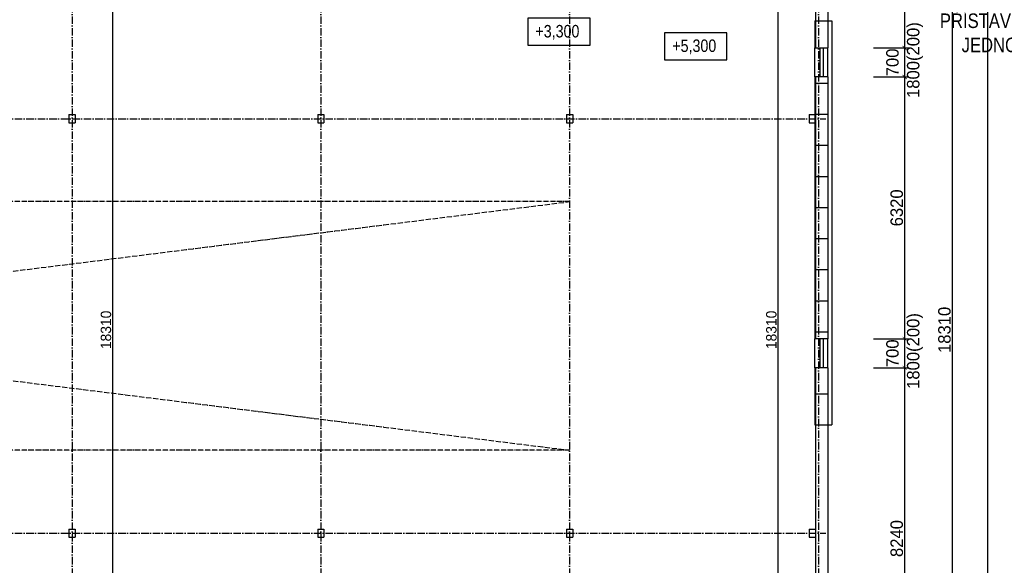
# Model space of a CAD drawing. Header units: millimetres. Extents: x -637441 to -130928, y -380379 to -53767.
# Tile 54 of 193: x -469210 to -445464, y -252744 to -239577. Entities that reach past the tile are written whole.
import ezdxf

# ---------------------------------------------------------------- set-up
doc = ezdxf.new("R2010")
doc.units = ezdxf.units.MM
doc.header["$LTSCALE"] = 10
for name, pattern in [('ACAD_ISO05W100', [34, 24, -3, 0.5, -3, 0.5, -3]), ('ACAD_ISO10W100', [18.5, 12, -3, 0.5, -3]), ('DASHDOT', [25.4, 12.7, -6.35, 0, -6.35])]:
    doc.linetypes.add(name, pattern=pattern)
for name, color, linetype in [('Kóty', 7, 'Continuous'), ('Osy', 1, 'DASHDOT'), ('POPIS', 7, 'Continuous'), ('SLABE', 7, 'Continuous'), ('SLABĚ', 7, 'Continuous'), ('Výplně otvorů', 7, 'Continuous'), ('ZDIVO', 6, 'Continuous')]:
    doc.layers.add(name, color=color, linetype=linetype)
doc.styles.add('NARROW', font='txt')
doc.styles.add('TGV styl', font='txt')
doc.dimstyles.new('VNITŘEK 1-200', dxfattribs={"dimtxt": 250, "dimasz": 100, "dimexe": 100, "dimexo": 250, "dimgap": 40, "dimtad": 1, "dimdec": 0, "dimzin": 0, "dimdsep": 46, "dimtxsty": 'TGV styl', "dimblk1": 'ARCHTICK', "dimblk2": 'ARCHTICK', "dimsah": 1, "dimcen": 0.09, "dimclrd": 256, "dimclre": 256, "dimclrt": 220, "dimadec": 0, "dimazin": 0, "dimtfac": 1, "dimtdec": 0, "dimtofl": 0, "dimtmove": 2, "dimatfit": 3, "dimldrblk": 'ARCHTICK', "dimfxl": 150, "dimfxlon": 1, "dimtolj": 1, "dimtzin": 0, "dimarcsym": 0})
doc.dimstyles.new('VNĚJŠEK 1-100', dxfattribs={"dimtxt": 300, "dimasz": 100, "dimexe": 100, "dimexo": 250, "dimgap": 40, "dimtad": 1, "dimdec": 0, "dimzin": 0, "dimdsep": 46, "dimtxsty": 'TGV styl', "dimblk1": 'ARCHTICK', "dimblk2": 'ARCHTICK', "dimsah": 1, "dimcen": 0.09, "dimclrd": 256, "dimclre": 256, "dimclrt": 220, "dimadec": 0, "dimazin": 0, "dimtfac": 1, "dimtdec": 0, "dimtofl": 0, "dimtmove": 2, "dimatfit": 3, "dimldrblk": 'ARCHTICK', "dimfxl": 350, "dimfxlon": 1, "dimtolj": 1, "dimtzin": 0, "dimarcsym": 0})

# ---------------------------------------------------------------- blocks, each defined once
blk = doc.blocks.new('_ArchTick')
at = {"color": 0, "const_width": 0.15}
blk.add_lwpolyline([(-0.5, -0.5), (0.5, 0.5)], dxfattribs=at)
blk = doc.blocks.new('*D362')
at = {"layer": 'DEFPOINTS', "color": 0, "ltscale": 0.35}
for p in [(-450916, -237908), (-450071, -237908), (-450021, -256218)]:
    blk.add_point(p, dxfattribs=at)
at = {"layer": 'Kóty', "lineweight": -2, "ltscale": 0.35}
for p, q in [((-450766, -237908), (-451016, -237908)), ((-450916, -256218), (-450916, -237908)), ((-450766, -256218), (-451016, -256218))]:
    blk.add_line(p, q, dxfattribs=at)
at = {"layer": 'Kóty', "lineweight": -2, "ltscale": 0.35, "xscale": 100, "yscale": 100, "zscale": 100}
for p, rotation in [((-450916, -237908), 90), ((-450916, -256218), 270)]:
    blk.add_blockref('_ArchTick', p, dxfattribs=dict(at, rotation=rotation))
at = {"layer": 'Kóty', "color": 220, "ltscale": 0.35, "insert": (-451081, -247063), "char_height": 250, "attachment_point": 5, "rotation": 90, "style": 'TGV styl'}
blk.add_mtext('\\A1;18310', dxfattribs=at)
blk = doc.blocks.new('*D379')
at = {"layer": 'DEFPOINTS', "color": 0, "ltscale": 0.35}
for p in [(-467946, -237908), (-466963, -237908), (-467971, -256218)]:
    blk.add_point(p, dxfattribs=at)
at = {"layer": 'Kóty', "lineweight": -2, "ltscale": 0.35}
for p, q in [((-467113, -237908), (-466863, -237908)), ((-466963, -256218), (-466963, -237908)), ((-467113, -256218), (-466863, -256218))]:
    blk.add_line(p, q, dxfattribs=at)
at = {"layer": 'Kóty', "lineweight": -2, "ltscale": 0.35, "xscale": 100, "yscale": 100, "zscale": 100}
for p, rotation in [((-466963, -237908), 90), ((-466963, -256218), 270)]:
    blk.add_blockref('_ArchTick', p, dxfattribs=dict(at, rotation=rotation))
at = {"layer": 'Kóty', "color": 220, "ltscale": 0.35, "insert": (-467128, -247063), "char_height": 250, "attachment_point": 5, "rotation": 90, "style": 'TGV styl'}
blk.add_mtext('\\A1;18310', dxfattribs=at)
blk = doc.blocks.new('*D469')
at = {"layer": 'DEFPOINTS', "color": 0, "ltscale": 0.35}
for p in [(-449721, -247978), (-447867, -247978), (-449671, -256218)]:
    blk.add_point(p, dxfattribs=at)
at = {"layer": 'Kóty', "lineweight": -2, "ltscale": 0.35}
for p, q in [((-448617, -247978), (-447767, -247978)), ((-447867, -256218), (-447867, -247978)), ((-448617, -256218), (-447767, -256218))]:
    blk.add_line(p, q, dxfattribs=at)
at = {"layer": 'Kóty', "lineweight": -2, "ltscale": 0.35, "xscale": 100, "yscale": 100, "zscale": 100}
for p, rotation in [((-447867, -247978), 90), ((-447867, -256218), 270)]:
    blk.add_blockref('_ArchTick', p, dxfattribs=dict(at, rotation=rotation))
at = {"layer": 'Kóty', "color": 220, "ltscale": 0.35, "insert": (-448057, -252098), "char_height": 300, "attachment_point": 5, "rotation": 90, "style": 'TGV styl'}
blk.add_mtext('\\A1;8240', dxfattribs=at)
blk = doc.blocks.new('*D470')
at = {"layer": 'DEFPOINTS', "color": 0, "ltscale": 0.35}
for p in [(-449721, -247278), (-447867, -247278), (-449721, -247978)]:
    blk.add_point(p, dxfattribs=at)
at = {"layer": 'Kóty', "lineweight": -2, "ltscale": 0.35}
for p, q in [((-448617, -247278), (-447767, -247278)), ((-447867, -247978), (-447867, -247278)), ((-448617, -247978), (-447767, -247978))]:
    blk.add_line(p, q, dxfattribs=at)
at = {"layer": 'Kóty', "lineweight": -2, "ltscale": 0.35, "xscale": 100, "yscale": 100, "zscale": 100}
for p, rotation in [((-447867, -247278), 90), ((-447867, -247978), 270)]:
    blk.add_blockref('_ArchTick', p, dxfattribs=dict(at, rotation=rotation))
at = {"layer": 'Kóty', "color": 220, "ltscale": 0.35, "insert": (-447867, -247628), "char_height": 300, "attachment_point": 5, "rotation": 90, "style": 'TGV styl'}
blk.add_mtext('\\A1;700\\P 1800(200)', dxfattribs=at)
blk = doc.blocks.new('*D471')
at = {"layer": 'DEFPOINTS', "color": 0, "ltscale": 0.35}
for p in [(-449721, -240958), (-447867, -240958), (-449721, -247278)]:
    blk.add_point(p, dxfattribs=at)
at = {"layer": 'Kóty', "lineweight": -2, "ltscale": 0.35}
for p, q in [((-448617, -240958), (-447767, -240958)), ((-447867, -247278), (-447867, -240958)), ((-448617, -247278), (-447767, -247278))]:
    blk.add_line(p, q, dxfattribs=at)
at = {"layer": 'Kóty', "lineweight": -2, "ltscale": 0.35, "xscale": 100, "yscale": 100, "zscale": 100}
for p, rotation in [((-447867, -240958), 90), ((-447867, -247278), 270)]:
    blk.add_blockref('_ArchTick', p, dxfattribs=dict(at, rotation=rotation))
at = {"layer": 'Kóty', "color": 220, "ltscale": 0.35, "insert": (-448057, -244118), "char_height": 300, "attachment_point": 5, "rotation": 90, "style": 'TGV styl'}
blk.add_mtext('\\A1;6320', dxfattribs=at)
blk = doc.blocks.new('*D472')
at = {"layer": 'DEFPOINTS', "color": 0, "ltscale": 0.35}
for p in [(-449721, -240258), (-447867, -240258), (-449721, -240958)]:
    blk.add_point(p, dxfattribs=at)
at = {"layer": 'Kóty', "lineweight": -2, "ltscale": 0.35}
for p, q in [((-448617, -240258), (-447767, -240258)), ((-447867, -240958), (-447867, -240258)), ((-448617, -240958), (-447767, -240958))]:
    blk.add_line(p, q, dxfattribs=at)
at = {"layer": 'Kóty', "lineweight": -2, "ltscale": 0.35, "xscale": 100, "yscale": 100, "zscale": 100}
for p, rotation in [((-447867, -240258), 90), ((-447867, -240958), 270)]:
    blk.add_blockref('_ArchTick', p, dxfattribs=dict(at, rotation=rotation))
at = {"layer": 'Kóty', "color": 220, "ltscale": 0.35, "insert": (-447867, -240608), "char_height": 300, "attachment_point": 5, "rotation": 90, "style": 'TGV styl'}
blk.add_mtext('\\A1;700\\P 1800(200)', dxfattribs=at)
blk = doc.blocks.new('*D473')
at = {"layer": 'DEFPOINTS', "color": 0, "ltscale": 0.35}
for p in [(-449895, -237458), (-447867, -237458), (-449721, -240258)]:
    blk.add_point(p, dxfattribs=at)
at = {"layer": 'Kóty', "lineweight": -2, "ltscale": 0.35}
for p, q in [((-448617, -237458), (-447767, -237458)), ((-447867, -240258), (-447867, -237458)), ((-448617, -240258), (-447767, -240258))]:
    blk.add_line(p, q, dxfattribs=at)
at = {"layer": 'Kóty', "lineweight": -2, "ltscale": 0.35, "xscale": 100, "yscale": 100, "zscale": 100}
for p, rotation in [((-447867, -237458), 90), ((-447867, -240258), 270)]:
    blk.add_blockref('_ArchTick', p, dxfattribs=dict(at, rotation=rotation))
at = {"layer": 'Kóty', "color": 220, "ltscale": 0.35, "insert": (-448060, -238489), "char_height": 300, "attachment_point": 5, "rotation": 90, "style": 'TGV styl'}
blk.add_mtext('\\A1;2800', dxfattribs=at)
blk = doc.blocks.new('*D476')
at = {"layer": 'DEFPOINTS', "color": 0, "ltscale": 0.35}
for p in [(-449721, -237908), (-446717, -237908), (-449671, -256218)]:
    blk.add_point(p, dxfattribs=at)
at = {"layer": 'Kóty', "lineweight": -2, "ltscale": 0.35}
for p, q in [((-447467, -237908), (-446617, -237908)), ((-446717, -256218), (-446717, -237908)), ((-447467, -256218), (-446617, -256218))]:
    blk.add_line(p, q, dxfattribs=at)
at = {"layer": 'Kóty', "lineweight": -2, "ltscale": 0.35, "xscale": 100, "yscale": 100, "zscale": 100}
for p, rotation in [((-446717, -237908), 90), ((-446717, -256218), 270)]:
    blk.add_blockref('_ArchTick', p, dxfattribs=dict(at, rotation=rotation))
at = {"layer": 'Kóty', "color": 220, "ltscale": 0.35, "insert": (-446907, -247063), "char_height": 300, "attachment_point": 5, "rotation": 90, "style": 'TGV styl'}
blk.add_mtext('\\A1;18310', dxfattribs=at)
blk = doc.blocks.new('*D85')
at = {"layer": 'DEFPOINTS', "color": 0, "ltscale": 0.35}
for p in [(-450552, -230788), (-450492, -286848), (-445867, -286848)]:
    blk.add_point(p, dxfattribs=at)
at = {"layer": 'Kóty', "lineweight": -2, "ltscale": 0.35}
for p, q in [((-446617, -230788), (-445767, -230788)), ((-445867, -230788), (-445867, -286848)), ((-446617, -286848), (-445767, -286848))]:
    blk.add_line(p, q, dxfattribs=at)
at = {"layer": 'Kóty', "lineweight": -2, "ltscale": 0.35, "xscale": 100, "yscale": 100, "zscale": 100}
for p, rotation in [((-445867, -230788), 90), ((-445867, -286848), 270)]:
    blk.add_blockref('_ArchTick', p, dxfattribs=dict(at, rotation=rotation))
at = {"layer": 'Kóty', "color": 220, "ltscale": 0.35, "insert": (-446057, -256504), "char_height": 300, "attachment_point": 5, "rotation": 90, "style": 'TGV styl'}
blk.add_mtext('\\A1;56060', dxfattribs=at)

msp = doc.modelspace()

# ---------------------------------------------------------------- linework, layer by layer
at = {"layer": 'Kóty'}
for points in [[(-456958.253, -240191.232), (-455454.423, -240191.232), (-455454.423, -239540.688), (-456958.253, -239540.688)], [(-453657.405, -240542.181), (-452153.575, -240542.181), (-452153.575, -239891.637), (-453657.405, -239891.637)]]:
    msp.add_lwpolyline(points, close=True, dxfattribs=at)
at = {"layer": 'Osy', "linetype": 'ACAD_ISO10W100', "ltscale": 1.5}
for p, q in [((-467946.228, -226457.964), (-467946.228, -256367.964)), ((-461946.228, -226457.964), (-461946.228, -256367.964)), ((-455946.228, -226457.964), (-455946.228, -256367.964)), ((-449946.228, -226457.964), (-449946.228, -256367.964)), ((-510121.228, -241967.964), (-449771.228, -241967.964)), ((-510121.228, -251967.964), (-449771.228, -251967.964))]:
    msp.add_line(p, q, dxfattribs=at)
at = {"layer": 'SLABE', "linetype": 'ACAD_ISO05W100', "ltscale": 0.5}
for p, q in [((-455946.228, -243967.964), (-503946.228, -243967.964)), ((-503946.228, -243967.964), (-455946.228, -249967.964)), ((-503946.228, -249967.964), (-455946.228, -243967.964)), ((-455946.228, -249967.964), (-503946.228, -249967.964))]:
    msp.add_line(p, q, dxfattribs=at)
at = {"layer": 'SLABĚ', "ltscale": 0.35}
for p, q in [((-450021.228, -239607.964), (-449721.228, -239607.964)), ((-450036.228, -240957.964), (-450036.228, -240257.964)), ((-449721.228, -240957.964), (-449721.228, -240257.964)), ((-450036.228, -247977.964), (-450036.228, -247277.964)), ((-449721.228, -247977.964), (-449721.228, -247277.964)), ((-450021.228, -249357.964), (-449721.228, -249357.964))]:
    msp.add_line(p, q, dxfattribs=at)
at = {"layer": 'SLABĚ'}
for p, q in [((-449721.228, -239607.964), (-449621.228, -239607.964)), ((-449621.228, -239607.964), (-449621.228, -249357.964)), ((-468021.228, -241867.964), (-467871.228, -241867.964)), ((-468021.228, -241867.964), (-468021.228, -242067.964)), ((-467871.228, -241867.964), (-467871.228, -242067.964)), ((-462021.228, -241867.964), (-461871.228, -241867.964)), ((-462021.228, -241867.964), (-462021.228, -242067.964)), ((-461871.228, -241867.964), (-461871.228, -242067.964)), ((-456021.228, -241867.964), (-455871.228, -241867.964)), ((-456021.228, -241867.964), (-456021.228, -242067.964)), ((-455871.228, -241867.964), (-455871.228, -242067.964)), ((-450171.228, -241867.964), (-450021.228, -241867.964)), ((-450171.228, -241867.964), (-450171.228, -242067.964)), ((-450021.228, -241867.964), (-450021.228, -242067.964)), ((-468021.228, -242067.964), (-467871.228, -242067.964)), ((-462021.228, -242067.964), (-461871.228, -242067.964)), ((-456021.228, -242067.964), (-455871.228, -242067.964)), ((-450171.228, -242067.964), (-450021.228, -242067.964)), ((-449721.228, -249357.964), (-449621.228, -249357.964)), ((-468021.228, -251867.964), (-468021.228, -252067.964)), ((-468021.228, -251867.964), (-467871.228, -251867.964)), ((-467871.228, -251867.964), (-467871.228, -252067.964)), ((-462021.228, -251867.964), (-462021.228, -252067.964)), ((-462021.228, -251867.964), (-461871.228, -251867.964)), ((-461871.228, -251867.964), (-461871.228, -252067.964)), ((-456021.228, -251867.964), (-456021.228, -252067.964)), ((-456021.228, -251867.964), (-455871.228, -251867.964)), ((-455871.228, -251867.964), (-455871.228, -252067.964)), ((-450171.228, -251867.964), (-450021.228, -251867.964)), ((-450171.228, -251867.964), (-450171.228, -252067.964)), ((-450021.228, -251867.964), (-450021.228, -252067.964)), ((-468021.228, -252067.964), (-467871.228, -252067.964)), ((-462021.228, -252067.964), (-461871.228, -252067.964)), ((-456021.228, -252067.964), (-455871.228, -252067.964)), ((-450171.228, -252067.964), (-450021.228, -252067.964))]:
    msp.add_line(p, q, dxfattribs=at)
at = {"layer": 'Výplně otvorů'}
for p, q in [((-450021.228, -239607.964), (-450021.228, -240257.964)), ((-449721.228, -239607.964), (-449721.228, -240257.964)), ((-450021.228, -240957.964), (-450021.228, -247277.964)), ((-450021.228, -241107.964), (-449721.228, -241107.964)), ((-450021.228, -241857.964), (-449721.228, -241857.964)), ((-450021.228, -242607.964), (-449721.228, -242607.964)), ((-450021.228, -243357.964), (-449721.228, -243357.964)), ((-450021.228, -244107.964), (-449721.228, -244107.964)), ((-450021.228, -244857.964), (-449721.228, -244857.964)), ((-450021.228, -245607.964), (-449721.228, -245607.964)), ((-450021.228, -246357.964), (-449721.228, -246357.964)), ((-450021.228, -247107.964), (-449721.228, -247107.964)), ((-450021.228, -247977.964), (-450021.228, -249357.964)), ((-449721.228, -247977.964), (-449721.228, -249357.964)), ((-450021.228, -248607.964), (-449721.228, -248607.964))]:
    msp.add_line(p, q, dxfattribs=at)
at = {"layer": 'Výplně otvorů', "ltscale": 0.35}
for p, q in [((-449901.228, -240957.964), (-449901.228, -240257.964)), ((-449821.228, -240957.964), (-449821.228, -240257.964)), ((-449901.228, -247977.964), (-449901.228, -247277.964)), ((-449821.228, -247977.964), (-449821.228, -247277.964))]:
    msp.add_line(p, q, dxfattribs=at)
at = {"layer": 'ZDIVO'}
for p, q in [((-449721.228, -237907.964), (-449721.228, -240257.964)), ((-450021.228, -238867.964), (-450021.228, -239607.964)), ((-450036.228, -239607.964), (-450036.228, -240257.964)), ((-450036.228, -239607.964), (-450021.228, -239607.964)), ((-450036.228, -240957.964), (-450036.228, -247277.964)), ((-449721.228, -240957.964), (-449721.228, -247277.964)), ((-450036.228, -247977.964), (-450036.228, -249357.964)), ((-449721.228, -247977.964), (-449721.228, -250257.964)), ((-450036.228, -249357.964), (-450021.228, -249357.964)), ((-450021.228, -249357.964), (-450021.228, -250257.964)), ((-450021.228, -250257.964), (-450021.228, -255107.964)), ((-449721.228, -250257.964), (-449721.228, -256067.964))]:
    msp.add_line(p, q, dxfattribs=at)
at = {"layer": 'ZDIVO', "ltscale": 0.35}
for p, q in [((-450036.228, -240257.964), (-449721.228, -240257.964)), ((-449721.228, -240957.964), (-450036.228, -240957.964)), ((-449721.228, -247277.964), (-450036.228, -247277.964)), ((-449721.228, -247977.964), (-450036.228, -247977.964))]:
    msp.add_line(p, q, dxfattribs=at)

# ---------------------------------------------------------------- texts
at = {"layer": 'POPIS', "style": 'NARROW'}
for s, p in [('+3,300', (-456772.01, -240004.678)), ('+5,300', (-453471.163, -240355.627))]:
    msp.add_text(s, height=300, dxfattribs=at).set_placement(p)
at = {"layer": 'POPIS', "insert": (-447633.487, -238844.215), "char_height": 350, "width": 4712.80673, "attachment_point": 1, "style": 'NARROW'}
msp.add_mtext('{\\W3.40998; }VÝLEZ NA STŘECHU \\P{\\W5.5224; }PŘÍSTAVKU K VZT \\P{\\W5.1156;  }JEDNOTKÁM', dxfattribs=at)

# ---------------------------------------------------------------- dimensions: what is measured, and where the dimension line sits
at = {"layer": 'Kóty', "ltscale": 0.35}
for base, p1, p2, picture, middle in [((-445867.287, -286847.964), (-450551.549, -230787.964), (-450491.549, -286847.964), '*D85', (-446057.287, -256504.365)), ((-447867.287, -237457.964), (-449721.228, -240257.964), (-449895.139, -237457.964), '*D473', (-448060.459, -238489.001))]:
    dim = msp.add_linear_dim(base=base, p1=p1, p2=p2, angle=90, dimstyle='VNĚJŠEK 1-100', override={"dimfxl": 750}, dxfattribs=at)
    dim.commit()
    dim.dimension.update_dxf_attribs({"geometry": picture, "text_midpoint": middle, "dimtype": 160})
for base, p1, p2, picture, middle in [((-466962.591, -237907.964), (-467971.228, -256217.964), (-467946.228, -237907.964), '*D379', (-467127.591, -247062.964)), ((-450916.002, -237907.964), (-450021.228, -256217.964), (-450071.228, -237907.964), '*D362', (-451081.002, -247062.964))]:
    dim = msp.add_linear_dim(base=base, p1=p1, p2=p2, angle=90, dimstyle='VNITŘEK 1-200', dxfattribs=at)
    dim.commit()
    dim.dimension.update_dxf_attribs({"geometry": picture, "text_midpoint": middle})
for base, p1, p2, picture, middle in [((-446717.287, -237907.964), (-449671.228, -256217.964), (-449721.228, -237907.964), '*D476', (-446907.287, -247062.964)), ((-447867.287, -240957.964), (-449721.228, -247277.964), (-449721.228, -240957.964), '*D471', (-448057.287, -244117.964)), ((-447867.287, -247977.964), (-449671.228, -256217.964), (-449721.228, -247977.964), '*D469', (-448057.287, -252097.964))]:
    dim = msp.add_linear_dim(base=base, p1=p1, p2=p2, angle=90, dimstyle='VNĚJŠEK 1-100', override={"dimfxl": 750}, dxfattribs=at)
    dim.commit()
    dim.dimension.update_dxf_attribs({"geometry": picture, "text_midpoint": middle})
for base, p1, p2, picture, middle in [((-447867.287, -240257.964), (-449721.228, -240957.964), (-449721.228, -240257.964), '*D472', (-447867.287, -240607.964)), ((-447867.287, -247277.964), (-449721.228, -247977.964), (-449721.228, -247277.964), '*D470', (-447867.287, -247627.964))]:
    dim = msp.add_linear_dim(base=base, p1=p1, p2=p2, angle=90, text='<>\\X 1800(200)', dimstyle='VNĚJŠEK 1-100', override={"dimfxl": 750}, dxfattribs=at)
    dim.commit()
    dim.dimension.update_dxf_attribs({"geometry": picture, "text_midpoint": middle, "dimtype": 160})

doc.saveas('drawing.dxf')
